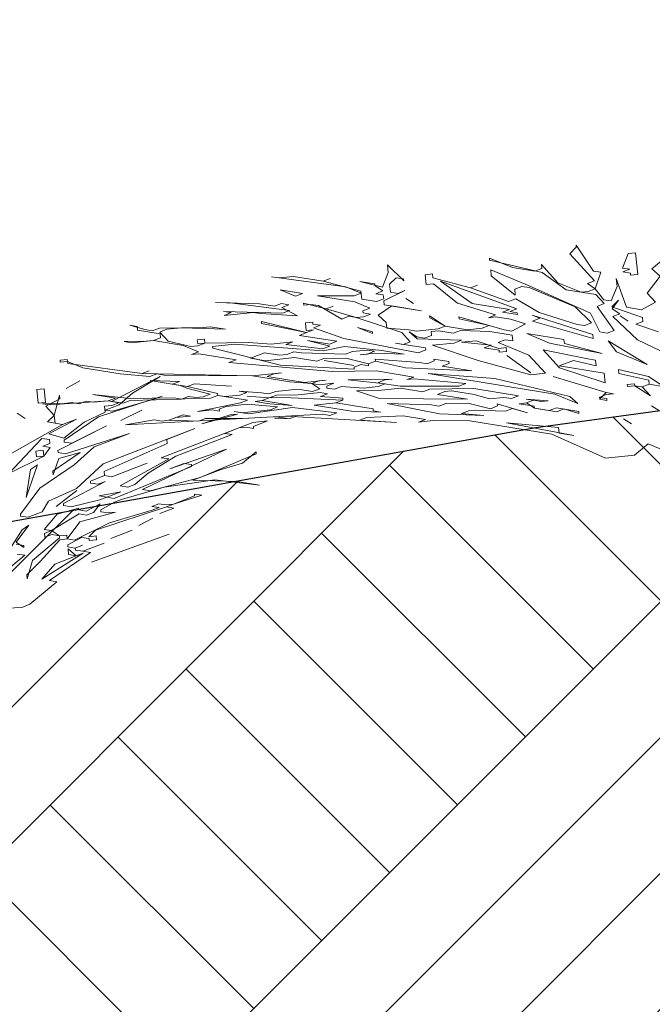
# Model space of a CAD drawing. Header units: millimetres. Extents: x 208545 to 5957542, y -593447 to 257160.
# Tile 21 of 60: x 5934829 to 5935685, y -589538 to -588205. Entities that reach past the tile are written whole.
import ezdxf

# ---------------------------------------------------------------- set-up
doc = ezdxf.new("R2010")
doc.units = ezdxf.units.MM
doc.header["$MEASUREMENT"] = 0
for name, color, linetype, lineweight in [('Opisy - Etykiety_Nr_pióra__1', 7, 'Continuous', 13), ('Sytuacja - Teren_Nr_pióra__1', 7, 'Continuous', 13), ('Sytuacja - Teren_Nr_pióra__21', 7, 'Continuous', 25), ('Wnętrze - Umeblowanie_Nr_pióra__2', 8, 'Continuous', 13)]:
    doc.layers.add(name, color=color, linetype=linetype, lineweight=lineweight)
doc.layers.add('Wnętrze - Umeblowanie', color=7, linetype='Continuous')
doc.dimstyles.new('STYL_AUTOMATYCZNY__3', dxfattribs={"dimtxt": 0.18, "dimasz": 364.8, "dimexe": 0.18, "dimexo": 0.0625, "dimgap": 0, "dimtad": 0, "dimtih": 1, "dimtoh": 1, "dimdec": 4, "dimzin": 0, "dimdsep": 46, "dimcen": 0.09, "dimadec": 0, "dimazin": 0, "dimtfac": 1, "dimtdec": 4, "dimtmove": 0, "dimatfit": 3, "dimldrblk": 'ARROWHEAD_11', "dimfxl": 1, "dimtolj": 1, "dimtzin": 0, "dimarcsym": 0})

# ---------------------------------------------------------------- blocks, each defined once
blk = doc.blocks.new('Krzewy 27[8]_4', base_point=(5934503.4, -589034.4))
at = {"layer": 'Wnętrze - Umeblowanie_Nr_pióra__2', "color": 8, "linetype": 'Continuous', "lineweight": 13}
for p, q in [((5934910.5, -588694.2), (5934891.7, -588704.2)), ((5934891.7, -588704.2), (5934910.5, -588694.2)), ((5934953.1, -588722), (5935019.1, -588688.3)), ((5935019.1, -588688.3), (5934981.8, -588710.9)), ((5934852.1, -588705.6), (5934862, -588704.6)), ((5934854.1, -588724.2), (5934852.1, -588705.6)), ((5934862, -588704.6), (5934863.9, -588723.2)), ((5934882.7, -588713.2), (5934875.7, -588740.7)), ((5934883.3, -588718.5), (5934882.7, -588713.2)), ((5934981.8, -588710.9), (5934963.5, -588726.3)), ((5934863.9, -588723.2), (5934854.1, -588724.2)), ((5934864.5, -588728.5), (5934883.3, -588718.5)), ((5935021.9, -588714.8), (5934935.4, -588742.6)), ((5934963.5, -588726.3), (5934944.4, -588733.6)), ((5934963.2, -588723.6), (5934953.1, -588722)), ((5934953.7, -588727.3), (5934963.2, -588723.6)), ((5934954.5, -588735.2), (5935012.3, -588718.5)), ((5935012.3, -588718.5), (5935021.9, -588714.8)), ((5934825.7, -588737.9), (5934836.4, -588744.8)), ((5934836.4, -588744.8), (5934825.7, -588737.9)), ((5934875.7, -588740.7), (5934864.5, -588728.5)), ((5934916.3, -588749.9), (5934944.7, -588736.3)), ((5934943.9, -588728.3), (5934953.7, -588727.3)), ((5934944.7, -588736.3), (5934943.9, -588728.3)), ((5934944.4, -588733.6), (5934954.5, -588735.2)), ((5934994.1, -588733.8), (5934965.7, -588747.5)), ((5934965.7, -588747.5), (5934994.1, -588733.8)), ((5935123.7, -588739.1), (5935075.4, -588752.2)), ((5935075.4, -588752.2), (5935113.8, -588740.2)), ((5935113.8, -588740.2), (5935123.7, -588739.1)), ((5934811.9, -588795.7), (5934886.9, -588753)), ((5934866.7, -588749.7), (5934875.7, -588740.7)), ((5934886.9, -588753), (5934866.7, -588749.7)), ((5934905.9, -588745.7), (5934868.3, -588765.7)), ((5934875.7, -588740.7), (5934876.8, -588751.4)), ((5934876.8, -588751.4), (5934886.9, -588753)), ((5934886.9, -588753), (5934905.9, -588745.7)), ((5934888.8, -588771.6), (5934916.3, -588749.9)), ((5934935.4, -588742.6), (5934889.1, -588774.2)), ((5935020.6, -588798.2), (5935144.7, -588750.4)), ((5935144.7, -588750.4), (5935164.3, -588748.3)), ((5935164.3, -588748.3), (5935145.2, -588755.7)), ((5935173.9, -588744.7), (5935183.7, -588743.6)), ((5935193.8, -588745.3), (5935173.9, -588744.7)), ((5935183.7, -588743.6), (5935193.8, -588745.3)), ((5935193.8, -588745.3), (5935203.3, -588741.6)), ((5935203.3, -588741.6), (5935193.8, -588745.3)), ((5934868.3, -588765.7), (5934888.8, -588771.6)), ((5934946.6, -588754.8), (5934880.6, -588788.5)), ((5934891, -588792.8), (5934977.5, -588765.1)), ((5934899.4, -588778.5), (5934946.6, -588754.8)), ((5934977.5, -588765.1), (5934929.7, -588783.4)), ((5934942, -588806.3), (5935066.1, -588758.5)), ((5935066.1, -588758.5), (5935027.9, -588773.2)), ((5935116.6, -588766.7), (5935040.2, -588796.1)), ((5935125.6, -588757.7), (5935106.5, -588765.1)), ((5935106.5, -588765.1), (5935116.6, -588766.7)), ((5935135.4, -588756.7), (5935125.6, -588757.7)), ((5935145.5, -588758.3), (5935135.4, -588756.7)), ((5935145.2, -588755.7), (5935145.5, -588758.3)), ((5934850.1, -588781), (5934859, -588772)), ((5934859, -588772), (5934869.1, -588773.6)), ((5934869.7, -588778.9), (5934860.2, -588782.6)), ((5934869.1, -588773.6), (5934869.7, -588778.9)), ((5934889.1, -588774.2), (5934889.3, -588776.9)), ((5934889.3, -588776.9), (5934899.4, -588778.5)), ((5935028.5, -588778.6), (5934943.1, -588816.9)), ((5935027.9, -588773.2), (5935028.5, -588778.6)), ((5934814.4, -588819.6), (5934850.1, -588781)), ((5934850.9, -588789), (5934860.7, -588787.9)), ((5934851.7, -588796.9), (5934850.9, -588789)), ((5934860.2, -588782.6), (5934870.2, -588784.3)), ((5934860.7, -588787.9), (5934861.5, -588795.9)), ((5934870.2, -588784.3), (5934861.5, -588795.9)), ((5934910.6, -588790.8), (5934873.6, -588816.1)), ((5934880.6, -588788.5), (5934880.9, -588791.2)), ((5934880.9, -588791.2), (5934891, -588792.8)), ((5934881.7, -588799.2), (5934910.6, -588790.8)), ((5934929.7, -588783.4), (5934902.5, -588807.7)), ((5935108.7, -588786.3), (5934995.3, -588841.1)), ((5935032.1, -588813.1), (5935108.7, -588786.3)), ((5935073, -588824.9), (5935149.1, -588792.9)), ((5935148.8, -588790.2), (5935130.6, -588805.5)), ((5935149.1, -588792.9), (5935148.8, -588790.2)), ((5934861.5, -588795.9), (5934814.4, -588819.6)), ((5934861.5, -588795.9), (5934851.7, -588796.9)), ((5934874.1, -588821.4), (5934881.7, -588799.2)), ((5934905.8, -588839.6), (5934942, -588806.3)), ((5934953.8, -588823.9), (5935001.5, -588805.5)), ((5935001.5, -588805.5), (5934953.8, -588823.9)), ((5934965, -588836.1), (5935030.7, -588799.8)), ((5935040.2, -588796.1), (5935002.9, -588818.8)), ((5935030.7, -588799.8), (5935020.6, -588798.2)), ((5935051.2, -588805.7), (5935032.1, -588813.1)), ((5935061.3, -588807.4), (5935051.2, -588805.7)), ((5935130.6, -588805.5), (5935101.7, -588813.9)), ((5934852.8, -588807.5), (5934837.6, -588852.1)), ((5934837.6, -588852.1), (5934843.5, -588813.9)), ((5934843.5, -588813.9), (5934852.8, -588807.5)), ((5934902.5, -588807.7), (5934856.1, -588839.4)), ((5934873.6, -588816.1), (5934874.1, -588821.4)), ((5934943.1, -588816.9), (5934943.7, -588822.3)), ((5934956.8, -588853.1), (5935061.5, -588810)), ((5935002.9, -588818.8), (5934984.6, -588834.1)), ((5935061.5, -588810), (5935061.3, -588807.4)), ((5935101.7, -588813.9), (5935063.5, -588828.6)), ((5934944.5, -588830.2), (5934888.1, -588860.2)), ((5934943.7, -588822.3), (5934924.6, -588829.6)), ((5934924.6, -588829.6), (5934924.9, -588832.3)), ((5934924.9, -588832.3), (5934935, -588833.9)), ((5934935, -588833.9), (5934944.5, -588830.2)), ((5934943.7, -588822.3), (5934953.8, -588823.9)), ((5934953.8, -588823.9), (5934943.7, -588822.3)), ((5935005.4, -588842.7), (5935073, -588824.9)), ((5935093.2, -588828.2), (5935024.7, -588838)), ((5935063.5, -588828.6), (5935123.2, -588830.4)), ((5935153.5, -588835.4), (5935093.2, -588828.2)), ((5935123.2, -588830.4), (5935153.5, -588835.4)), ((5934856.1, -588839.4), (5934830, -588874.3)), ((5934867.9, -588857), (5934905.8, -588839.6)), ((5934906.1, -588842.3), (5934878.5, -588863.9)), ((5934878.5, -588863.9), (5934906.1, -588842.3)), ((5934936.6, -588849.8), (5934965.8, -588844.1)), ((5934965.8, -588844.1), (5934946.7, -588851.5)), ((5934975.1, -588837.8), (5934965, -588836.1)), ((5935024.7, -588838), (5934966.9, -588854.7)), ((5934984.6, -588834.1), (5934975.1, -588837.8)), ((5934995.3, -588841.1), (5935005.4, -588842.7)), ((5934859.4, -588871.3), (5934867.9, -588857)), ((5934898.4, -588864.5), (5934937.2, -588855.1)), ((5934946.7, -588851.5), (5934936.6, -588849.8)), ((5934937.2, -588855.1), (5934946.7, -588851.5)), ((5934957.4, -588858.4), (5934938.6, -588868.4)), ((5934946.7, -588851.5), (5934956.8, -588853.1)), ((5934966.9, -588854.7), (5934957.4, -588858.4)), ((5935075.5, -588848.8), (5935037, -588860.9)), ((5935037, -588860.9), (5935065.7, -588849.8)), ((5935065.7, -588849.8), (5935065.4, -588847.2)), ((5935065.4, -588847.2), (5935075.5, -588848.8)), ((5934840.3, -588878.6), (5934859.4, -588871.3)), ((5934879.6, -588874.5), (5934908.5, -588866.2)), ((5934888.1, -588860.2), (5934888.3, -588862.9)), ((5934888.3, -588862.9), (5934898.4, -588864.5)), ((5934908.5, -588866.2), (5934908.8, -588868.8)), ((5934908.8, -588868.8), (5934918.9, -588870.5)), ((5934958.8, -588871.7), (5934910.5, -588884.8)), ((5934918.9, -588870.5), (5934937.7, -588860.5)), ((5934929, -588872.1), (5934919.5, -588875.8)), ((5934937.7, -588860.5), (5934929, -588872.1)), ((5935027.5, -588864.5), (5934931.5, -588896)), ((5934938.6, -588868.4), (5934938.8, -588871.1)), ((5934938.8, -588871.1), (5934948.9, -588872.7)), ((5934948.9, -588872.7), (5934958.8, -588871.7)), ((5934950.3, -588886), (5935008.1, -588869.2)), ((5935007.6, -588863.9), (5935017.1, -588860.3)), ((5935017.7, -588865.6), (5935007.6, -588863.9)), ((5935008.1, -588869.2), (5935017.7, -588865.6)), ((5935017.1, -588860.3), (5935027.2, -588861.9)), ((5935037.6, -588866.2), (5935018.5, -588873.5)), ((5935018.5, -588873.5), (5935037.6, -588866.2)), ((5935027.2, -588861.9), (5935037, -588860.9)), ((5935037, -588860.9), (5935027.5, -588864.5)), ((5935027.5, -588864.5), (5935037.6, -588866.2)), ((5935037.6, -588866.2), (5935027.5, -588864.5)), ((5934830, -588874.3), (5934830.2, -588877)), ((5934830.2, -588877), (5934840.3, -588878.6)), ((5934861.9, -588895.2), (5934879.6, -588874.5)), ((5934909.4, -588874.1), (5934872, -588896.8)), ((5934910.5, -588884.8), (5934893, -588908)), ((5934903.1, -588909.7), (5934950.3, -588886)), ((5934919.5, -588875.8), (5934909.4, -588874.1)), ((5935009.2, -588879.9), (5934990.4, -588889.9)), ((5934990.4, -588889.9), (5935009.2, -588879.9)), ((5934806.6, -588935.8), (5934832.2, -588895.6)), ((5934841.4, -588889.2), (5934824, -588912.5)), ((5934832.2, -588895.6), (5934841.4, -588889.2)), ((5934872, -588896.8), (5934861.9, -588895.2)), ((5934862.5, -588900.5), (5934872, -588896.8)), ((5934872, -588896.8), (5934882.7, -588903.8)), ((5934931.5, -588896), (5934922.5, -588905)), ((5934981.2, -588896.2), (5934952.5, -588907.2)), ((5934952.5, -588907.2), (5934981.2, -588896.2)), ((5934824, -588912.5), (5934834.7, -588919.5)), ((5934846.4, -588937), (5934882.9, -588906.4)), ((5934883.2, -588909.1), (5934856.5, -588938.7)), ((5934863, -588905.8), (5934862.5, -588900.5)), ((5934872.6, -588902.1), (5934863, -588905.8)), ((5934882.7, -588903.8), (5934872.6, -588902.1)), ((5934882.7, -588903.8), (5934892.5, -588902.7)), ((5934882.9, -588906.4), (5934882.7, -588903.8)), ((5934893, -588908), (5934883.2, -588909.1)), ((5934892.5, -588902.7), (5934893, -588908)), ((5934893, -588908), (5934903.1, -588909.7)), ((5934912.7, -588906), (5934893.9, -588916)), ((5934922.8, -588907.6), (5934912.7, -588906)), ((5934922.5, -588905), (5934932.3, -588904)), ((5934923.1, -588910.3), (5934922.8, -588907.6)), ((5934932.9, -588909.3), (5934923.1, -588910.3)), ((5935031.4, -588901.7), (5934926.1, -588939.5)), ((5934926.1, -588939.5), (5935031.4, -588901.7)), ((5934932.3, -588904), (5934932.9, -588909.3)), ((5934834.4, -588916.8), (5934824.3, -588915.2)), ((5934834.7, -588919.5), (5934834.4, -588916.8)), ((5934924.7, -588926.2), (5934869.1, -588964.2)), ((5934893.9, -588916), (5934894.1, -588918.7)), ((5934894.1, -588918.7), (5934904.2, -588920.3)), ((5934905.3, -588930.9), (5934894.4, -588921.3)), ((5934894.4, -588921.3), (5934895.2, -588929.3)), ((5934904.2, -588920.3), (5934913.8, -588916.6)), ((5934913.8, -588916.6), (5934904.2, -588920.3)), ((5934904.2, -588920.3), (5934904.5, -588923)), ((5934904.5, -588923), (5934914.6, -588924.6)), ((5934914.6, -588924.6), (5934943.2, -588913.6)), ((5934943.2, -588913.6), (5934914.6, -588924.6)), ((5934914.6, -588924.6), (5934924.7, -588926.2)), ((5934835.8, -588930.1), (5934817.5, -588945.4)), ((5934825.7, -588928.5), (5934835.8, -588930.1)), ((5934856.5, -588938.7), (5934838.5, -588956.7)), ((5934839.1, -588962), (5934846.4, -588937)), ((5934914.9, -588927.3), (5934859, -588962.6)), ((5934876.7, -588942), (5934905.3, -588930.9)), ((5934895.2, -588929.3), (5934905.3, -588930.9)), ((5934905.3, -588930.9), (5934914.9, -588927.3)), ((5934859, -588962.6), (5934876.7, -588942)), ((5934838.5, -588956.7), (5934839.1, -588962)), ((5934879.2, -588965.9), (5934842.7, -588996.5)), ((5934869.1, -588964.2), (5934879.2, -588965.9)), ((5934833.1, -589000.2), (5934665.9, -589014.9)), ((5934842.7, -588996.5), (5934833.1, -589000.2))]:
    blk.add_line(p, q, dxfattribs=at)
blk = doc.blocks.new('Krzewy 27[9]_4', base_point=(5935567.6, -588807))
at = {"layer": 'Wnętrze - Umeblowanie_Nr_pióra__2', "color": 8, "linetype": 'Continuous', "lineweight": 13}
for p, q in [((5935573.4, -588521.9), (5935582.4, -588512.9)), ((5935582.4, -588512.9), (5935582.1, -588510.3)), ((5935582.1, -588510.3), (5935605.6, -588545.4)), ((5935684.8, -588542.5), (5935721.3, -588511.9)), ((5935607, -588558.7), (5935573.4, -588521.9)), ((5935644.9, -588541.3), (5935652.8, -588521.7)), ((5935652.8, -588521.7), (5935662.6, -588520.7)), ((5935662.6, -588520.7), (5935665.7, -588549.9)), ((5935327.9, -588547.4), (5935326.8, -588536.8)), ((5935326.8, -588536.8), (5935348.9, -588558.6)), ((5935465.1, -588530.5), (5935464.8, -588527.8)), ((5935464.8, -588527.8), (5935496, -588540.7)), ((5935536.3, -588547.2), (5935465.1, -588530.5)), ((5935535.8, -588541.9), (5935535.2, -588536.6)), ((5935535.2, -588536.6), (5935557.6, -588561.1)), ((5935270.3, -588566.8), (5935169.7, -588553.1)), ((5935169.7, -588553.1), (5935179.8, -588554.7)), ((5935179.8, -588554.7), (5935199.4, -588552.7)), ((5935199.4, -588552.7), (5935239.8, -588559.2)), ((5935320, -588567), (5935327.9, -588547.4)), ((5935377.8, -588550.3), (5935387.7, -588549.2)), ((5935379.2, -588563.5), (5935377.8, -588550.3)), ((5935387.7, -588549.2), (5935388.2, -588554.6)), ((5935467.3, -588551.7), (5935466.5, -588543.7)), ((5935466.5, -588543.7), (5935518.4, -588565.2)), ((5935499.8, -588577.9), (5935467.3, -588551.7)), ((5935496, -588540.7), (5935526.3, -588545.6)), ((5935526.3, -588545.6), (5935535.8, -588541.9)), ((5935568.6, -588570.7), (5935536.3, -588547.2)), ((5935605.6, -588545.4), (5935615.7, -588547)), ((5935615.7, -588547), (5935608.1, -588569.3)), ((5935655, -588542.9), (5935644.9, -588541.3)), ((5935645.5, -588546.6), (5935655, -588542.9)), ((5935655.6, -588548.3), (5935645.5, -588546.6)), ((5935655.9, -588550.9), (5935655.6, -588548.3)), ((5935665.7, -588549.9), (5935655.9, -588550.9)), ((5935678.3, -588575.4), (5935695.7, -588552.1)), ((5935695.7, -588552.1), (5935684.8, -588542.5)), ((5935239.8, -588559.2), (5935249.3, -588555.6)), ((5935249.3, -588555.6), (5935239.8, -588559.2)), ((5935239.8, -588559.2), (5935290.8, -588572.7)), ((5935291.1, -588575.4), (5935270.3, -588566.8)), ((5935309.6, -588562.7), (5935289.4, -588559.5)), ((5935289.4, -588559.5), (5935320, -588567)), ((5935309.9, -588565.4), (5935309.6, -588562.7)), ((5935320.6, -588572.3), (5935309.9, -588565.4)), ((5935338.5, -588554.4), (5935329.6, -588563.3)), ((5935329.6, -588563.3), (5935330.7, -588574)), ((5935348.6, -588556), (5935338.5, -588554.4)), ((5935348.9, -588558.6), (5935348.6, -588556)), ((5935389, -588562.5), (5935379.2, -588563.5)), ((5935388.2, -588554.6), (5935439.2, -588568)), ((5935421.5, -588588.7), (5935389, -588562.5)), ((5935441.4, -588589.3), (5935398.6, -588558.9)), ((5935398.6, -588558.9), (5935501.8, -588596.4)), ((5935439.2, -588568), (5935448.8, -588564.4)), ((5935448.8, -588564.4), (5935439.2, -588568)), ((5935508.5, -588566.2), (5935499, -588569.9)), ((5935518.6, -588567.8), (5935508.5, -588566.2)), ((5935518.4, -588565.2), (5935601.6, -588602.2)), ((5935557.6, -588561.1), (5935588.8, -588574)), ((5935597.5, -588562.3), (5935607, -588558.7)), ((5935608.1, -588569.3), (5935597.5, -588562.3)), ((5935629.7, -588585.8), (5935637.6, -588566.2)), ((5935637.6, -588566.2), (5935636.5, -588555.6)), ((5935636.5, -588555.6), (5935650.5, -588594.4)), ((5935202.2, -588579.3), (5935181.4, -588570.7)), ((5935181.4, -588570.7), (5935211.7, -588575.6)), ((5935211.7, -588575.6), (5935202.2, -588579.3)), ((5935282.4, -588587), (5935231.9, -588578.9)), ((5935231.9, -588578.9), (5935281.5, -588579.1)), ((5935281.5, -588579.1), (5935291.1, -588575.4)), ((5935290.8, -588572.7), (5935291.9, -588583.4)), ((5935311, -588576), (5935320.6, -588572.3)), ((5935321.1, -588577.6), (5935311, -588576)), ((5935321.7, -588582.9), (5935321.1, -588577.6)), ((5935350.3, -588571.9), (5935321.9, -588585.6)), ((5935330.7, -588574), (5935340.8, -588575.6)), ((5935340.8, -588575.6), (5935350.3, -588571.9)), ((5935439.2, -588568), (5935490.8, -588586.8)), ((5935499, -588569.9), (5935499.8, -588577.9)), ((5935580.9, -588593.6), (5935518.6, -588567.8)), ((5935609, -588577.3), (5935568.6, -588570.7)), ((5935588.8, -588574), (5935598.6, -588573)), ((5935598.6, -588573), (5935608.1, -588569.3)), ((5935608.1, -588569.3), (5935619.6, -588584.2)), ((5935620.2, -588589.5), (5935609, -588577.3)), ((5935689.5, -588587.7), (5935678.3, -588575.4)), ((5935113.8, -588588.4), (5935093.8, -588587.8)), ((5935093.8, -588587.8), (5935153.6, -588589.7)), ((5935194.3, -588598.9), (5935113.8, -588588.4)), ((5935153.6, -588589.7), (5935173.8, -588592.9)), ((5935173.8, -588592.9), (5935183.3, -588589.3)), ((5935183.3, -588589.3), (5935193.4, -588590.9)), ((5935193.4, -588590.9), (5935183.9, -588594.6)), ((5935213.4, -588591.5), (5935213.1, -588588.9)), ((5935213.1, -588588.9), (5935243.6, -588596.4)), ((5935223.2, -588590.5), (5935213.4, -588591.5)), ((5935233.3, -588592.1), (5935223.2, -588590.5)), ((5935264.9, -588610.3), (5935233.3, -588592.1)), ((5935243.6, -588596.4), (5935253.2, -588592.7)), ((5935253.2, -588592.7), (5935243.6, -588596.4)), ((5935303.1, -588595.6), (5935282.4, -588587)), ((5935291.9, -588583.4), (5935312.1, -588586.6)), ((5935312.1, -588586.6), (5935321.7, -588582.9)), ((5935332.6, -588592.5), (5935314, -588605.2)), ((5935321.9, -588585.6), (5935322.5, -588590.9)), ((5935322.5, -588590.9), (5935373, -588599.1)), ((5935373, -588599.1), (5935332.6, -588592.5)), ((5935351.4, -588582.5), (5935362.1, -588589.5)), ((5935362.1, -588589.5), (5935351.4, -588582.5)), ((5935472.8, -588604.8), (5935421.5, -588588.7)), ((5935491.9, -588597.5), (5935441.4, -588589.3)), ((5935490.8, -588586.8), (5935500.4, -588583.2)), ((5935500.4, -588583.2), (5935532, -588601.4)), ((5935603, -588615.5), (5935580.9, -588593.6)), ((5935610.6, -588593.2), (5935620.2, -588589.5)), ((5935633.8, -588625.7), (5935610.6, -588593.2)), ((5935619.6, -588584.2), (5935629.7, -588585.8)), ((5935639.5, -588584.8), (5935630.5, -588593.8)), ((5935630.8, -588596.5), (5935639.5, -588584.8)), ((5935670.6, -588597.7), (5935689.5, -588587.7)), ((5935115.1, -588601.7), (5935105, -588600.1)), ((5935105, -588600.1), (5935184.7, -588602.5)), ((5935144.9, -588601.3), (5935105.6, -588605.4)), ((5935105.6, -588605.4), (5935115.1, -588601.7)), ((5935155, -588602.9), (5935144.9, -588601.3)), ((5935204.9, -588605.8), (5935155, -588602.9)), ((5935183.9, -588594.6), (5935204.9, -588605.8)), ((5935184.7, -588602.5), (5935194.3, -588598.9)), ((5935243.6, -588596.4), (5935284.6, -588608.3)), ((5935274.5, -588606.6), (5935264.9, -588610.3)), ((5935284.6, -588608.3), (5935274.5, -588606.6)), ((5935293.6, -588599.3), (5935303.1, -588595.6)), ((5935293.9, -588601.9), (5935293.6, -588599.3)), ((5935304, -588603.6), (5935293.9, -588601.9)), ((5935294.4, -588607.3), (5935304, -588603.6)), ((5935314, -588605.2), (5935325, -588614.8)), ((5935383.9, -588608.7), (5935383.6, -588606)), ((5935383.6, -588606), (5935404.9, -588619.9)), ((5935463.3, -588608.5), (5935472.8, -588604.8)), ((5935482.4, -588601.1), (5935491.9, -588597.5)), ((5935502.6, -588604.4), (5935482.4, -588601.1)), ((5935501.8, -588596.4), (5935492.2, -588600.1)), ((5935492.2, -588600.1), (5935502.3, -588601.8)), ((5935502.3, -588601.8), (5935502.6, -588604.4)), ((5935532.9, -588609.3), (5935522.5, -588605)), ((5935522.5, -588605), (5935604.7, -588631.4)), ((5935532, -588601.4), (5935583.4, -588617.5)), ((5935601.6, -588602.2), (5935614.2, -588627.7)), ((5935630.5, -588593.8), (5935671.8, -588608.3)), ((5935641.5, -588603.4), (5935630.8, -588596.5)), ((5935631.9, -588607.1), (5935641.5, -588603.4)), ((5935652.4, -588613), (5935641.7, -588606.1)), ((5935641.7, -588606.1), (5935652.4, -588613)), ((5935650.5, -588594.4), (5935670.6, -588597.7)), ((5934988, -588620.3), (5934977.9, -588618.7)), ((5934977.9, -588618.7), (5934998.4, -588624.6)), ((5935156.4, -588616.2), (5935156.1, -588613.6)), ((5935156.1, -588613.6), (5935217.2, -588628.7)), ((5935217.2, -588628.7), (5935156.4, -588616.2)), ((5935215.8, -588615.4), (5935225.7, -588614.4)), ((5935216.9, -588626), (5935215.8, -588615.4)), ((5935225.7, -588614.4), (5935225.9, -588617.1)), ((5935225.9, -588617.1), (5935236, -588618.7)), ((5935236, -588618.7), (5935226.5, -588622.4)), ((5935284.6, -588608.3), (5935294.4, -588607.3)), ((5935346.3, -588628.7), (5935284.6, -588608.3)), ((5935325, -588614.8), (5935325.8, -588622.8)), ((5935404.9, -588619.9), (5935383.9, -588608.7)), ((5935395.4, -588623.6), (5935404.9, -588619.9)), ((5935404.9, -588619.9), (5935435.2, -588624.8)), ((5935423.7, -588609.9), (5935423.5, -588607.3)), ((5935423.5, -588607.3), (5935484.9, -588625)), ((5935464.4, -588619.1), (5935423.7, -588609.9)), ((5935454.9, -588622.8), (5935464.4, -588619.1)), ((5935473.1, -588607.5), (5935463.3, -588608.5)), ((5935493.3, -588610.7), (5935473.1, -588607.5)), ((5935513.8, -588616.7), (5935493.3, -588610.7)), ((5935495, -588626.7), (5935513.8, -588616.7)), ((5935523.3, -588613), (5935532.9, -588609.3)), ((5935605.2, -588636.7), (5935523.3, -588613)), ((5935583.4, -588617.5), (5935593.5, -588619.1)), ((5935593.5, -588619.1), (5935603, -588615.5)), ((5935665, -588638.5), (5935631.9, -588607.1)), ((5935672.3, -588613.6), (5935662.8, -588617.3)), ((5935662.8, -588617.3), (5935693.6, -588627.5)), ((5935671.8, -588608.3), (5935672.3, -588613.6)), ((5934988.6, -588625.6), (5934988, -588620.3)), ((5935018.9, -588630.5), (5934988.6, -588625.6)), ((5934998.4, -588624.6), (5935008.5, -588626.2)), ((5935008.5, -588626.2), (5935018, -588622.5)), ((5935018, -588622.5), (5935077.5, -588621.7)), ((5935028.1, -588624.2), (5935018.6, -588627.9)), ((5935018.6, -588627.9), (5935029.8, -588640.1)), ((5935019.4, -588635.8), (5935018.9, -588630.5)), ((5935047.8, -588622.1), (5935028.1, -588624.2)), ((5935107.5, -588624), (5935047.8, -588622.1)), ((5935077.5, -588621.7), (5935087.3, -588620.7)), ((5935087.3, -588620.7), (5935107.5, -588624)), ((5935207.7, -588632.4), (5935217.2, -588628.7)), ((5935258.2, -588640.5), (5935207.7, -588632.4)), ((5935226.8, -588625), (5935216.9, -588626)), ((5935217.2, -588628.7), (5935226.8, -588625)), ((5935226.5, -588622.4), (5935267.7, -588636.9)), ((5935306.7, -588630.1), (5935286, -588621.6)), ((5935286, -588621.6), (5935306.4, -588627.5)), ((5935306.4, -588627.5), (5935306.7, -588630.1)), ((5935325.8, -588622.8), (5935355.8, -588625)), ((5935357.5, -588641), (5935346.3, -588628.7)), ((5935355.8, -588625), (5935365.9, -588626.7)), ((5935367, -588637.3), (5935356.1, -588627.7)), ((5935356.1, -588627.7), (5935366.7, -588634.6)), ((5935365.9, -588626.7), (5935395.4, -588623.6)), ((5935376.8, -588636.3), (5935386.4, -588632.6)), ((5935385.8, -588627.3), (5935395.7, -588626.3)), ((5935386.4, -588632.6), (5935385.8, -588627.3)), ((5935395.7, -588626.3), (5935415.8, -588629.5)), ((5935415.8, -588629.5), (5935425.4, -588625.9)), ((5935425.4, -588625.9), (5935465.2, -588627.1)), ((5935435.2, -588624.8), (5935454.9, -588622.8)), ((5935465.2, -588627.1), (5935495.5, -588632)), ((5935484.9, -588625), (5935495, -588626.7)), ((5935495.5, -588632), (5935496.3, -588640)), ((5935546.3, -588642.8), (5935515.2, -588629.9)), ((5935515.2, -588629.9), (5935565.6, -588638.1)), ((5935604.7, -588631.4), (5935605.2, -588636.7)), ((5935614.2, -588627.7), (5935624.3, -588629.3)), ((5935624.3, -588629.3), (5935633.8, -588625.7)), ((5934970.3, -588640.9), (5935000, -588640.5)), ((5934980.4, -588642.6), (5934970.3, -588640.9)), ((5935009.9, -588639.5), (5934980.4, -588642.6)), ((5935000, -588640.5), (5935009.9, -588639.5)), ((5935009.9, -588639.5), (5935019.4, -588635.8)), ((5935050.3, -588646), (5935009.9, -588639.5)), ((5935029.8, -588640.1), (5935060.4, -588647.7)), ((5935071, -588654.6), (5935050.3, -588646)), ((5935060.4, -588647.7), (5935070.2, -588646.7)), ((5935069.3, -588638.7), (5935079.2, -588637.7)), ((5935069.9, -588644), (5935069.3, -588638.7)), ((5935079.7, -588643), (5935069.9, -588644)), ((5935070.2, -588646.7), (5935079.7, -588643)), ((5935079.2, -588637.7), (5935079.7, -588643)), ((5935079.7, -588643), (5935139.2, -588642.2)), ((5935090.1, -588647.3), (5935119.6, -588644.2)), ((5935119.6, -588644.2), (5935239.6, -588653.2)), ((5935139.2, -588642.2), (5935169.2, -588644.4)), ((5935169.2, -588644.4), (5935198.7, -588641.4)), ((5935198.7, -588641.4), (5935189.1, -588645)), ((5935189.1, -588645), (5935239.3, -588650.6)), ((5935248.9, -588646.9), (5935218.3, -588639.3)), ((5935218.3, -588639.3), (5935248.6, -588644.2)), ((5935239.3, -588650.6), (5935248.9, -588646.9)), ((5935248.6, -588644.2), (5935258.2, -588640.5)), ((5935267.7, -588636.9), (5935368.9, -588655.9)), ((5935378.2, -588649.5), (5935337.8, -588643)), ((5935337.8, -588643), (5935347.9, -588644.6)), ((5935347.9, -588644.6), (5935357.5, -588641)), ((5935366.7, -588634.6), (5935376.8, -588636.3)), ((5935426.8, -588639.1), (5935367, -588637.3)), ((5935387.8, -588645.9), (5935417.2, -588642.8)), ((5935449.4, -588666.3), (5935387.8, -588645.9)), ((5935417.2, -588642.8), (5935426.8, -588639.1)), ((5935427, -588641.8), (5935446.7, -588639.7)), ((5935467.2, -588645.7), (5935427, -588641.8)), ((5935446.7, -588639.7), (5935477.5, -588650)), ((5935457.6, -588649.3), (5935467.2, -588645.7)), ((5935486.3, -588638.3), (5935476.7, -588642)), ((5935476.7, -588642), (5935518.2, -588659.2)), ((5935496.3, -588640), (5935486.3, -588638.3)), ((5935617.2, -588656.9), (5935546.3, -588642.8)), ((5935565.6, -588638.1), (5935566.2, -588643.4)), ((5935566.2, -588643.4), (5935617.2, -588656.9)), ((5935636.9, -588654.9), (5935625.4, -588640)), ((5935625.4, -588640), (5935678.4, -588672)), ((5935706.7, -588658.4), (5935665, -588638.5)), ((5935061.5, -588658.3), (5935071, -588654.6)), ((5935071.3, -588657.3), (5935061.5, -588658.3)), ((5935121.8, -588665.5), (5935071.3, -588657.3)), ((5935090.4, -588649.9), (5935090.1, -588647.3)), ((5935182.1, -588672.6), (5935090.4, -588649.9)), ((5935160.5, -588656.1), (5935141.4, -588663.4)), ((5935180.7, -588659.3), (5935160.5, -588656.1)), ((5935190.5, -588658.3), (5935180.7, -588659.3)), ((5935200.1, -588654.6), (5935190.5, -588658.3)), ((5935210.2, -588656.3), (5935200.1, -588654.6)), ((5935269.9, -588658.1), (5935210.2, -588656.3)), ((5935239.6, -588653.2), (5935268.8, -588647.5)), ((5935268.8, -588647.5), (5935319, -588653)), ((5935279.5, -588654.4), (5935269.9, -588658.1)), ((5935299.1, -588652.4), (5935279.5, -588654.4)), ((5935309.5, -588656.7), (5935289.8, -588658.7)), ((5935289.8, -588658.7), (5935299.6, -588657.7)), ((5935309.2, -588654), (5935299.1, -588652.4)), ((5935299.6, -588657.7), (5935309.2, -588654)), ((5935349.3, -588657.9), (5935309.5, -588656.7)), ((5935319, -588653), (5935349.3, -588657.9)), ((5935368.9, -588655.9), (5935378.5, -588652.2)), ((5935378.5, -588652.2), (5935378.2, -588649.5)), ((5935477.8, -588652.6), (5935457.6, -588649.3)), ((5935477.5, -588650), (5935487.4, -588648.9)), ((5935478.1, -588655.3), (5935477.8, -588652.6)), ((5935487.9, -588654.3), (5935478.1, -588655.3)), ((5935487.4, -588648.9), (5935487.9, -588654.3)), ((5935488.5, -588659.6), (5935520.7, -588683.1)), ((5935520.7, -588683.1), (5935488.5, -588659.6)), ((5935518.2, -588659.2), (5935540.6, -588683.7)), ((5935559.7, -588676.3), (5935537.3, -588651.8)), ((5935537.3, -588651.8), (5935598.1, -588664.3)), ((5935678.4, -588672), (5935636.9, -588654.9)), ((5934883.6, -588666), (5934893.4, -588665)), ((5934883.8, -588668.7), (5934883.6, -588666)), ((5934893.7, -588667.7), (5934883.8, -588668.7)), ((5934893.4, -588665), (5934893.9, -588670.3)), ((5934914.4, -588676.3), (5934893.7, -588667.7)), ((5934893.9, -588670.3), (5934994.6, -588684)), ((5935112.2, -588669.1), (5935121.8, -588665.5)), ((5935252.5, -588681.4), (5935112.2, -588669.1)), ((5935141.4, -588663.4), (5935161.6, -588666.7)), ((5935161.6, -588666.7), (5935200.9, -588662.6)), ((5935281.9, -588678.3), (5935182.1, -588672.6)), ((5935200.9, -588662.6), (5935231.2, -588667.5)), ((5935231.2, -588667.5), (5935240.7, -588663.8)), ((5935240.7, -588663.8), (5935270.5, -588663.4)), ((5935241, -588666.5), (5935281.4, -588673)), ((5935281.4, -588673), (5935241, -588666.5)), ((5935270.5, -588663.4), (5935301, -588671)), ((5935291.2, -588672), (5935281.7, -588675.7)), ((5935301.3, -588673.6), (5935291.2, -588672)), ((5935301, -588671), (5935310.6, -588667.3)), ((5935310.6, -588667.3), (5935301, -588671)), ((5935301, -588671), (5935301.3, -588673.6)), ((5935310.6, -588667.3), (5935310.3, -588664.7)), ((5935310.3, -588664.7), (5935370.3, -588669.2)), ((5935351.2, -588676.5), (5935310.6, -588667.3)), ((5935370.3, -588669.2), (5935380.4, -588670.8)), ((5935380.4, -588670.8), (5935390, -588667.1)), ((5935390, -588667.1), (5935389.7, -588664.5)), ((5935389.7, -588664.5), (5935409.9, -588667.7)), ((5935410.2, -588670.4), (5935400.6, -588674.1)), ((5935409.9, -588667.7), (5935410.2, -588670.4)), ((5935521, -588685.7), (5935449.4, -588666.3)), ((5935578.5, -588666.3), (5935559.4, -588673.7)), ((5935609.1, -588673.9), (5935578.5, -588666.3)), ((5935598.1, -588664.3), (5935608.2, -588665.9)), ((5935608.2, -588665.9), (5935609.1, -588673.9)), ((5934964.9, -588684.4), (5934914.4, -588676.3)), ((5935005, -588688.3), (5934964.9, -588684.4)), ((5934994.6, -588684), (5935004.2, -588680.4)), ((5935004.2, -588680.4), (5934994.6, -588684)), ((5934994.6, -588684), (5935143.9, -588687.3)), ((5935014.6, -588684.6), (5935005, -588688.3)), ((5935024.7, -588686.3), (5935014.6, -588684.6)), ((5935143.9, -588687.3), (5935024.7, -588686.3)), ((5935143.9, -588687.3), (5935183.2, -588683.2)), ((5935173.4, -588684.3), (5935163.8, -588687.9)), ((5935183.2, -588683.2), (5935173.4, -588684.3)), ((5935312, -588680.6), (5935252.5, -588681.4)), ((5935281.7, -588675.7), (5935281.9, -588678.3)), ((5935362.4, -588688.8), (5935312, -588680.6)), ((5935441, -588680.6), (5935351.2, -588676.5)), ((5935412.1, -588689), (5935381.8, -588684.1)), ((5935381.8, -588684.1), (5935471.9, -588690.8)), ((5935400.6, -588674.1), (5935441, -588680.6)), ((5935540.6, -588683.7), (5935521, -588685.7)), ((5935559.4, -588673.7), (5935620, -588683.5)), ((5935621.4, -588696.8), (5935559.7, -588676.3)), ((5935620, -588683.5), (5935621.4, -588696.8)), ((5935639.9, -588684.1), (5935639.4, -588678.8)), ((5935639.4, -588678.8), (5935680, -588688)), ((5935680.6, -588693.3), (5935639.9, -588684.1)), ((5935046, -588700.2), (5935005.6, -588693.6)), ((5935005.6, -588693.6), (5935045.4, -588694.9)), ((5935045.4, -588694.9), (5935035.9, -588698.5)), ((5935035.9, -588698.5), (5935056, -588701.8)), ((5935056.3, -588704.5), (5935046, -588700.2)), ((5935056, -588701.8), (5935065.6, -588698.1)), ((5935065.6, -588698.1), (5935056, -588701.8)), ((5935065.6, -588698.1), (5935115.5, -588701)), ((5935115.5, -588701), (5935065.6, -588698.1)), ((5935194.4, -588695.5), (5935143.9, -588687.3)), ((5935163.8, -588687.9), (5935214.3, -588696.1)), ((5935224.4, -588697.7), (5935194.4, -588695.5)), ((5935214.3, -588696.1), (5935243.8, -588693)), ((5935233.9, -588694.1), (5935224.4, -588697.7)), ((5935235, -588704.7), (5935224.4, -588697.7)), ((5935224.4, -588697.7), (5935234.5, -588699.4)), ((5935243.8, -588693), (5935233.9, -588694.1)), ((5935234.5, -588699.4), (5935254.1, -588697.3)), ((5935254.1, -588697.3), (5935244.6, -588701)), ((5935273.5, -588692.6), (5935333, -588691.8)), ((5935323.7, -588698.2), (5935273.5, -588692.6)), ((5935323.2, -588692.8), (5935313.6, -588696.5)), ((5935313.6, -588696.5), (5935343.9, -588701.4)), ((5935314.2, -588701.8), (5935323.7, -588698.2)), ((5935333, -588691.8), (5935323.2, -588692.8)), ((5935352.9, -588692.4), (5935362.4, -588688.8)), ((5935362.7, -588691.4), (5935352.9, -588692.4)), ((5935432.8, -588697.6), (5935362.7, -588691.4)), ((5935553.5, -588711.9), (5935412.1, -588689)), ((5935423.3, -588701.2), (5935432.8, -588697.6)), ((5935471.9, -588690.8), (5935573.6, -588715.1)), ((5935622.8, -588710), (5935551, -588688)), ((5935551, -588688), (5935622.8, -588710)), ((5935651.4, -588699), (5935661.2, -588698)), ((5935651.7, -588701.7), (5935651.4, -588699)), ((5935661.2, -588698), (5935661.5, -588700.6)), ((5935681.1, -588698.6), (5935671.6, -588702.3)), ((5935671.6, -588702.3), (5935681.1, -588698.6)), ((5935680, -588688), (5935701.3, -588701.9)), ((5935681.1, -588698.6), (5935680.6, -588693.3)), ((5935701.3, -588701.9), (5935681.1, -588698.6)), ((5934958.4, -588717.3), (5934928.1, -588712.4)), ((5934928.1, -588712.4), (5934978.3, -588717.9)), ((5935056, -588701.8), (5935096.7, -588711)), ((5935086.9, -588712), (5935056.3, -588704.5)), ((5935077.3, -588715.7), (5935086.9, -588712)), ((5935096.7, -588711), (5935097, -588713.7)), ((5935107.1, -588715.3), (5935126.7, -588713.3)), ((5935136.3, -588709.6), (5935126.2, -588707.9)), ((5935126.2, -588707.9), (5935156.2, -588710.2)), ((5935126.7, -588713.3), (5935136.3, -588709.6)), ((5935156.2, -588710.2), (5935166.3, -588711.8)), ((5935166.3, -588711.8), (5935175.8, -588708.2)), ((5935166.8, -588717.1), (5935176.4, -588713.5)), ((5935175.8, -588708.2), (5935205.3, -588705.1)), ((5935176.4, -588713.5), (5935206.1, -588713.1)), ((5935205.3, -588705.1), (5935225.5, -588708.4)), ((5935206.1, -588713.1), (5935235.6, -588710)), ((5935225.5, -588708.4), (5935235, -588704.7)), ((5935235.6, -588710), (5935245.7, -588711.6)), ((5935245.7, -588711.6), (5935236.1, -588715.3)), ((5935244.6, -588701), (5935244.9, -588703.7)), ((5935244.9, -588703.7), (5935255, -588705.3)), ((5935255, -588705.3), (5935264.5, -588701.6)), ((5935264.5, -588701.6), (5935294.5, -588703.9)), ((5935285, -588707.5), (5935314.7, -588707.1)), ((5935315.8, -588717.8), (5935285, -588707.5)), ((5935294.5, -588703.9), (5935314.2, -588701.8)), ((5935314.7, -588707.1), (5935344.2, -588704.1)), ((5935343.9, -588701.4), (5935423.3, -588701.2)), ((5935344.2, -588704.1), (5935374.5, -588709)), ((5935374.5, -588709), (5935384, -588705.3)), ((5935384, -588705.3), (5935443.5, -588704.5)), ((5935404.2, -588708.6), (5935394.7, -588712.3)), ((5935394.7, -588712.3), (5935435, -588718.8)), ((5935414, -588707.6), (5935404.2, -588708.6)), ((5935444.3, -588712.5), (5935414, -588707.6)), ((5935443.5, -588704.5), (5935504.1, -588714.3)), ((5935464.8, -588718.4), (5935444.3, -588712.5)), ((5935584.6, -588724.7), (5935553.5, -588711.9)), ((5935623, -588712.7), (5935613.5, -588716.4)), ((5935613.8, -588719), (5935622.8, -588710)), ((5935622.8, -588710), (5935632.9, -588711.7)), ((5935632.9, -588711.7), (5935623, -588712.7)), ((5935661.5, -588700.6), (5935651.7, -588701.7)), ((5935682.8, -588714.5), (5935661.5, -588700.6)), ((5935661.5, -588700.6), (5935671.6, -588702.3)), ((5935671.6, -588702.3), (5935682.8, -588714.5)), ((5934859.9, -588724.9), (5934889.6, -588724.5)), ((5934870, -588726.5), (5934859.9, -588724.9)), ((5934948.8, -588721), (5934870, -588726.5)), ((5934889.6, -588724.5), (5934899.5, -588723.4)), ((5934899.5, -588723.4), (5934909.6, -588725.1)), ((5934909.6, -588725.1), (5934919.1, -588721.4)), ((5934919.1, -588721.4), (5934929.2, -588723)), ((5934929.2, -588723), (5934948.8, -588721)), ((5934948.8, -588721), (5934958.4, -588717.3)), ((5934969, -588724.3), (5934948.8, -588721)), ((5934978.6, -588720.6), (5934969, -588724.3)), ((5934978.3, -588717.9), (5935037.8, -588717.1)), ((5935047.9, -588718.8), (5934978.6, -588720.6)), ((5935037.8, -588717.1), (5935047.9, -588718.8)), ((5935047.9, -588718.8), (5935057.4, -588715.1)), ((5935057.7, -588717.7), (5935047.9, -588718.8)), ((5935057.4, -588715.1), (5935067.5, -588716.7)), ((5935087.4, -588717.3), (5935057.7, -588717.7)), ((5935067.5, -588716.7), (5935077.3, -588715.7)), ((5935069.5, -588735.3), (5935127.8, -588723.9)), ((5935097, -588713.7), (5935087.4, -588717.3)), ((5935137.4, -588720.2), (5935097, -588713.7)), ((5935097, -588713.7), (5935107.1, -588715.3)), ((5935137.9, -588725.5), (5935108.5, -588728.6)), ((5935127.8, -588723.9), (5935137.4, -588720.2)), ((5935166.8, -588717.1), (5935136.8, -588714.9)), ((5935136.8, -588714.9), (5935166.8, -588717.1)), ((5935178, -588729.4), (5935137.9, -588725.5)), ((5935147.5, -588721.8), (5935157.3, -588720.8)), ((5935167.7, -588725.1), (5935147.5, -588721.8)), ((5935166.8, -588717.1), (5935157.3, -588720.8)), ((5935157.3, -588720.8), (5935166.8, -588717.1)), ((5935157.3, -588720.8), (5935197.7, -588727.4)), ((5935176.7, -588716.1), (5935166.8, -588717.1)), ((5935197.7, -588727.4), (5935167.7, -588725.1)), ((5935266.4, -588720.2), (5935176.7, -588716.1)), ((5935227.4, -588727), (5935256.9, -588723.9)), ((5935236.1, -588715.3), (5935266.2, -588717.6)), ((5935266.4, -588720.2), (5935256.9, -588723.9)), ((5935256.9, -588723.9), (5935266.4, -588720.2)), ((5935256.9, -588723.9), (5935307.4, -588732.1)), ((5935266.2, -588717.6), (5935266.4, -588720.2)), ((5935435, -588718.8), (5935315.8, -588717.8)), ((5935397.4, -588738.8), (5935326.5, -588724.7)), ((5935326.5, -588724.7), (5935386.2, -588726.6)), ((5935386.2, -588726.6), (5935396.3, -588728.2)), ((5935396.3, -588728.2), (5935405.9, -588724.5)), ((5935405.9, -588724.5), (5935435.6, -588724.1)), ((5935435.6, -588724.1), (5935466.2, -588731.7)), ((5935484.4, -588716.4), (5935464.8, -588718.4)), ((5935475.7, -588728), (5935475.4, -588725.3)), ((5935475.4, -588725.3), (5935516.4, -588737.2)), ((5935494.5, -588718), (5935484.4, -588716.4)), ((5935504.1, -588714.3), (5935494.5, -588718)), ((5935505.2, -588724.9), (5935515, -588723.9)), ((5935525.4, -588728.2), (5935505.2, -588724.9)), ((5935524.5, -588720.2), (5935514.4, -588718.6)), ((5935514.4, -588718.6), (5935544.5, -588720.9)), ((5935524.5, -588720.2), (5935515, -588723.9)), ((5935515, -588723.9), (5935524.5, -588720.2)), ((5935515, -588723.9), (5935525.6, -588730.9)), ((5935534.6, -588721.9), (5935524.5, -588720.2)), ((5935544.5, -588720.9), (5935534.6, -588721.9)), ((5935573.6, -588715.1), (5935584.6, -588724.7)), ((5935613.5, -588716.4), (5935623.6, -588718)), ((5935623.9, -588720.7), (5935613.8, -588719)), ((5935623.6, -588718), (5935623.9, -588720.7)), ((5935031, -588747.4), (5935050.1, -588740)), ((5935050.1, -588740), (5935060.2, -588741.6)), ((5935089.1, -588733.3), (5935069.5, -588735.3)), ((5935099.2, -588734.9), (5935089.1, -588733.3)), ((5935108.5, -588728.6), (5935098.9, -588732.2)), ((5935098.9, -588732.2), (5935099.2, -588734.9)), ((5935139.3, -588738.8), (5935119.1, -588735.5)), ((5935119.1, -588735.5), (5935129.2, -588737.2)), ((5935129.2, -588737.2), (5935168.5, -588733.1)), ((5935130, -588745.1), (5935238.6, -588739.2)), ((5935198, -588730), (5935139.3, -588738.8)), ((5935168.5, -588733.1), (5935178, -588729.4)), ((5935258.3, -588737.2), (5935198, -588730)), ((5935277.9, -588735.1), (5935227.4, -588727)), ((5935238.6, -588739.2), (5935248.7, -588740.8)), ((5935248.7, -588740.8), (5935258.3, -588737.2)), ((5935317.7, -588736.4), (5935277.9, -588735.1)), ((5935307.4, -588732.1), (5935307.6, -588734.7)), ((5935307.6, -588734.7), (5935317.7, -588736.4)), ((5935457.2, -588740.7), (5935397.4, -588738.8)), ((5935436.7, -588734.7), (5935427.2, -588738.4)), ((5935427.2, -588738.4), (5935457.2, -588740.7)), ((5935446.5, -588733.7), (5935436.7, -588734.7)), ((5935486.4, -588734.9), (5935446.5, -588733.7)), ((5935466.2, -588731.7), (5935475.7, -588728)), ((5935495.9, -588731.3), (5935486.4, -588734.9)), ((5935516.4, -588737.2), (5935495.9, -588731.3)), ((5935525.6, -588730.9), (5935525.4, -588728.2)), ((5935525.6, -588730.9), (5935545.8, -588734.1)), ((5935555.9, -588735.8), (5935525.6, -588730.9)), ((5935545.8, -588734.1), (5935555.4, -588730.5)), ((5935555.4, -588730.5), (5935585.7, -588735.4)), ((5935565.5, -588732.1), (5935555.9, -588735.8)), ((5935586, -588738), (5935565.5, -588732.1)), ((5935585.7, -588735.4), (5935586, -588738)), ((5935684.2, -588727.8), (5935694.8, -588734.8)), ((5935694.8, -588734.8), (5935684.2, -588727.8)), ((5935189.2, -588741.7), (5934972.1, -588753.5)), ((5934972.1, -588753.5), (5935011.1, -588746.7)), ((5935011.1, -588746.7), (5935021.2, -588748.4)), ((5935021.2, -588748.4), (5935031, -588747.4)), ((5935040.5, -588743.7), (5935031, -588747.4)), ((5935031, -588747.4), (5935070.8, -588748.6)), ((5935060.2, -588741.6), (5935040.5, -588743.7)), ((5935070.8, -588748.6), (5935080.4, -588744.9)), ((5935080.4, -588744.9), (5935130, -588745.1)), ((5935339, -588750.2), (5935189.2, -588741.7)), ((5935298.7, -588743.7), (5935289.1, -588747.4)), ((5935289.1, -588747.4), (5935339, -588750.2)), ((5935348, -588741.3), (5935298.7, -588743.7)), ((5935378.3, -588746.2), (5935348, -588741.3)), ((5935368.8, -588749.8), (5935378.3, -588746.2)), ((5935388.4, -588747.8), (5935368.8, -588749.8)), ((5935438.1, -588748), (5935388.4, -588747.8)), ((5935549.2, -588766), (5935438.1, -588748)), ((5935579.2, -588768.2), (5935488, -588750.9)), ((5935488, -588750.9), (5935558.1, -588757)), ((5935656.9, -588752.1), (5935646.3, -588745.2)), ((5935646.3, -588745.2), (5935656.9, -588752.1)), ((5935622, -588798.7), (5935549.2, -588766)), ((5935558.1, -588757), (5935559, -588765)), ((5935559, -588765), (5935579.2, -588768.2)), ((5935679.6, -588779.3), (5935661.3, -588794.6)), ((5935710.7, -588792.2), (5935679.6, -588779.3)), ((5935661.3, -588794.6), (5935622, -588798.7))]:
    blk.add_line(p, q, dxfattribs=at)
blk = doc.blocks.new('ARROWHEAD_11')
at = {"color": 0, "linetype": 'Continuous', "lineweight": 0}
blk.add_line((0, 0), (-1, 0), dxfattribs=at)
at = {"color": 0, "linetype": 'Continuous', "lineweight": 0, "const_width": 0.25, "flags": 128}
blk.add_lwpolyline([(-0.125, 0, 1), (0.125, 0, 1)], format="xyb", close=True, dxfattribs=at)

msp = doc.modelspace()

# ---------------------------------------------------------------- hatches: boundary and pattern name
at = {"layer": 'Sytuacja - Teren_Nr_pióra__1', "linetype": 'Continuous', "lineweight": 13}
h = msp.add_hatch(dxfattribs=at)
h.set_pattern_fill('Grunt_0004', style=0, pattern_type=2)
h.set_pattern_definition([(45, (5682170.8, -588257), (-275.77163, 275.77163), []), (45, (5682078.9, -588165.1), (-551.5433, 551.5433), []), (45, (5681986.94, -588073.15), (-551.5433, 551.5433), []), (135, (5681895.02, -587981.22), (91.92388, 91.92388), [390, -390])])
h.paths.add_polyline_path([(5931862.677, -589453.385), (5930871.848, -589656.995), (5929652.054, -589807.907), (5928955.771, -589893.729), (5928444.349, -589956.995), (5928744.349, -590256.995), (5951398.605, -590256.995), (5951698.605, -589956.995), (5951684.898, -589956.995), (5951676.487, -589956.995), (5951665.82, -589956.995), (5950125.283, -589770.263), (5949211.104, -589656.995), (5948071.86, -589423.501), (5946760.917, -589156.995), (5944964.046, -588824.483), (5944590.303, -588756.995), (5944068.611, -588685.116), (5942349.934, -588456.995), (5940606.307, -588272.103), (5940469.17, -588256.995), (5940373.013, -588256.995), (5940155.682, -588256.995), (5939459.574, -588256.995), (5939037.185, -588303.823), (5937725.854, -588456.995), (5936480.001, -588626.534), (5935527.542, -588756.995), (5934539.263, -588934.142), (5933313.52, -589156.995)])

# ---------------------------------------------------------------- linework, layer by layer
at = {"layer": 'Sytuacja - Teren_Nr_pióra__21', "color": 7, "linetype": 'Continuous', "lineweight": 25}
for p, q in [((5935527.542, -588756.995), (5936480.001, -588626.534)), ((5934539.263, -588934.142), (5935527.542, -588756.995))]:
    msp.add_line(p, q, dxfattribs=at)

# ---------------------------------------------------------------- block references
at = {"layer": 'Wnętrze - Umeblowanie', "color": 104, "linetype": 'Continuous', "lineweight": 13, "true_color": 0x029e21}
for name, p in [('Krzewy 27[9]_4', (5935567.553, -588806.995)), ('Krzewy 27[8]_4', (5934503.361, -589034.392))]:
    msp.add_blockref(name, p, dxfattribs=at)

# ---------------------------------------------------------------- leaders
at = {"layer": 'Opisy - Etykiety_Nr_pióra__1', "color": 7, "linetype": 'Continuous', "lineweight": 13, "annotation_type": 0, "has_hookline": 1, "hookline_direction": 0, "text_width": 5228.5}
msp.add_leader([(5933713.943, -588803.485), (5933713.943, -586002.559), (5934536.069, -586014.753)], dimstyle='STYL_AUTOMATYCZNY__3', dxfattribs=at)

doc.saveas('drawing.dxf')
